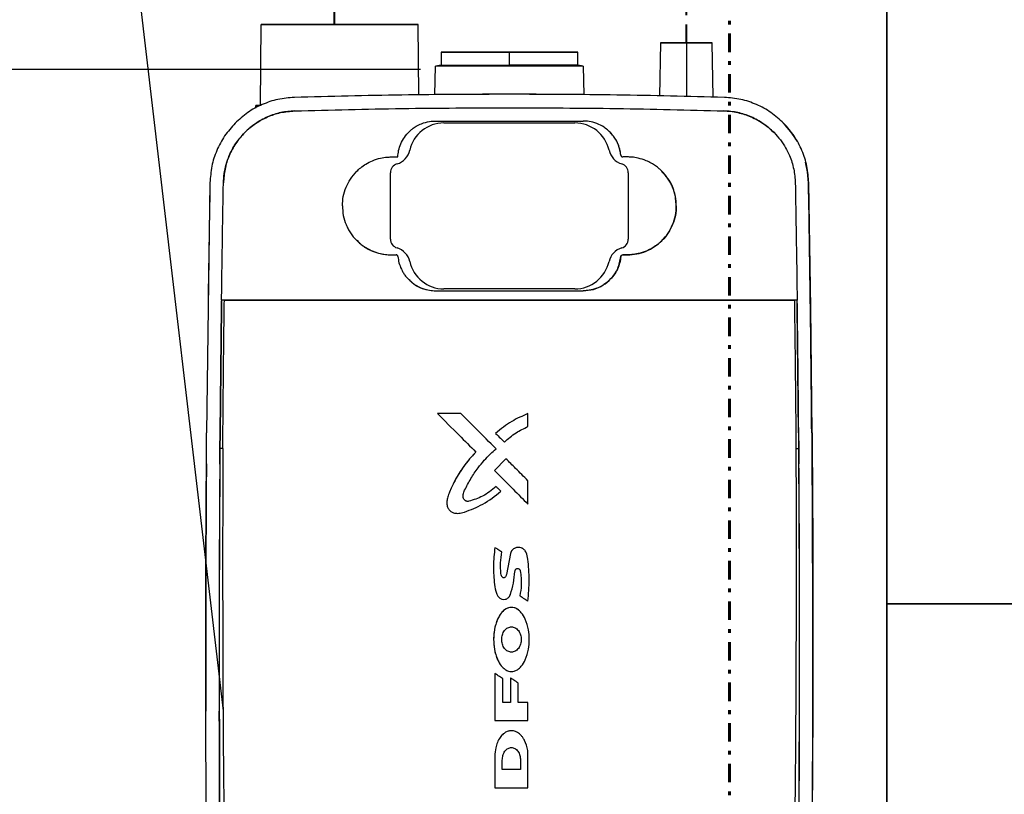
# Model space of a CAD drawing. Header units: millimetres. Extents: x -53858 to 733, y -20463 to 1307.
# Tile 24 of 256: x -51321 to -51294, y -16764 to -16743. Entities that reach past the tile are written whole.
import ezdxf

# ---------------------------------------------------------------- set-up
doc = ezdxf.new("R2010")
doc.units = ezdxf.units.MM
doc.linetypes.add('DASHDOT', pattern=[1, 0.5, -0.25, 0, -0.25])
doc.linetypes.add('XREF_2024_11_27_RZUT_BASEN_CAD$0$ACAD_ISO02W100', pattern=[15, 12, -3])
for name, color, linetype, lineweight in [('_HVAC_urzadzenia', 251, 'Continuous', 35), ('is_k_przewod_ciś_aranz', 234, 'DASHDOT', 40), ('is_k_przewod_ciś_opis_aranz', 246, 'Continuous', 30), ('is_skropliny_przewody', 30, 'DASHDOT', 40)]:
    doc.layers.add(name, color=color, linetype=linetype, lineweight=lineweight)
doc.layers.add('IS_PODKLAD', color=252, linetype='Continuous')
doc.layers.add('XREF_2024_11_27_RZUT_BASEN_CAD$0$_ściany', color=8, linetype='Continuous')

# ---------------------------------------------------------------- blocks, each defined once
blk = doc.blocks.new('XREF_2024_11_27_RZUT_BASEN_CAD')
at = {"layer": 'XREF_2024_11_27_RZUT_BASEN_CAD$0$_ściany', "linetype": 'XREF_2024_11_27_RZUT_BASEN_CAD$0$ACAD_ISO02W100', "ltscale": 10}
blk.add_line((-53680.081, -16743.93), (-49212.836, -16743.93), dxfattribs=at)
blk = doc.blocks.new('A$C79602BCA')
for p, q in [((4580, 33), (4580, 83)), ((3650, 33), (4650, 33)), ((4650, 33), (3650, 33))]:
    blk.add_line(p, q)

msp = doc.modelspace()

# ---------------------------------------------------------------- linework, layer by layer
at = {"color": 7, "linetype": 'Continuous', "lineweight": 25}
for p, q in [((-51314.42, -16744.919), (-51314.401, -16742.719)), ((-51310.133, -16744.63), (-51310.149, -16742.719)), ((-51309.528, -16743.469), (-51309.528, -16743.819)), ((-51307.675, -16743.819), (-51307.675, -16743.469)), ((-51305.822, -16743.819), (-51305.822, -16743.469)), ((-51303.575, -16743.219), (-51303.6, -16744.659)), ((-51302.875, -16743.219), (-51302.875, -16744.674)), ((-51302.149, -16744.69), (-51302.175, -16743.219)), ((-51309.694, -16744.627), (-51309.68, -16743.846)), ((-51309.528, -16743.819), (-51309.68, -16743.846)), ((-51307.675, -16743.819), (-51307.675, -16743.846)), ((-51305.67, -16743.846), (-51305.822, -16743.819)), ((-51305.67, -16743.846), (-51305.657, -16744.627)), ((-51313.505, -16744.697), (-51313.505, -16744.697)), ((-51301.845, -16744.697), (-51301.845, -16744.697)), ((-51314.551, -16744.989), (-51314.55, -16744.919)), ((-51313.494, -16745.062), (-51313.494, -16745.062)), ((-51301.856, -16745.062), (-51301.856, -16745.062)), ((-51309.45, -16745.389), (-51309.45, -16745.384)), ((-51309.45, -16745.389), (-51305.9, -16745.389)), ((-51305.9, -16745.389), (-51305.9, -16745.384)), ((-51300.247, -16745.386), (-51300.247, -16745.386)), ((-51300.505, -16745.644), (-51300.505, -16745.644)), ((-51310.382, -16746.13), (-51310.377, -16746.131)), ((-51304.973, -16746.131), (-51304.968, -16746.13)), ((-51304.638, -16746.297), (-51304.638, -16746.297)), ((-51310.721, -16746.5), (-51310.723, -16746.495)), ((-51304.627, -16746.495), (-51304.628, -16746.5)), ((-51310.9, -16746.739), (-51310.905, -16746.739)), ((-51310.9, -16748.539), (-51310.9, -16746.739)), ((-51304.45, -16746.739), (-51304.45, -16748.539)), ((-51304.45, -16746.739), (-51304.445, -16746.739)), ((-51315.793, -16747.011), (-51315.846, -16750.402)), ((-51315.793, -16747.011), (-51315.793, -16747.011)), ((-51315.428, -16747.017), (-51315.428, -16747.017)), ((-51299.504, -16750.402), (-51299.557, -16747.01)), ((-51303.148, -16747.639), (-51303.148, -16747.639)), ((-51310.9, -16748.539), (-51310.905, -16748.539)), ((-51304.45, -16748.539), (-51304.445, -16748.539)), ((-51310.723, -16748.784), (-51310.721, -16748.779)), ((-51304.628, -16748.779), (-51304.627, -16748.784)), ((-51310.875, -16748.967), (-51310.875, -16748.967)), ((-51310.875, -16748.967), (-51310.747, -16748.967)), ((-51310.747, -16748.967), (-51310.747, -16748.967)), ((-51310.712, -16748.981), (-51310.712, -16748.981)), ((-51304.652, -16749.012), (-51304.652, -16749.012)), ((-51304.602, -16748.967), (-51304.602, -16748.967)), ((-51304.602, -16748.967), (-51304.475, -16748.967)), ((-51304.475, -16748.967), (-51304.475, -16748.967)), ((-51310.377, -16749.148), (-51310.382, -16749.149)), ((-51304.968, -16749.149), (-51304.973, -16749.148)), ((-51309.675, -16749.942), (-51309.675, -16749.942)), ((-51309.675, -16749.942), (-51305.675, -16749.942)), ((-51305.9, -16749.889), (-51309.45, -16749.889)), ((-51309.45, -16749.889), (-51309.45, -16749.895)), ((-51305.9, -16749.889), (-51305.9, -16749.894)), ((-51305.675, -16749.942), (-51305.675, -16749.942)), ((-51315.846, -16750.402), (-51315.883, -16753.794)), ((-51315.846, -16750.402), (-51315.883, -16753.794)), ((-51315.518, -16753.797), (-51315.481, -16750.407)), ((-51315.481, -16750.407), (-51315.518, -16753.797)), ((-51315.481, -16750.407), (-51315.478, -16750.219)), ((-51315.473, -16750.219), (-51315.478, -16750.219)), ((-51299.871, -16750.219), (-51299.877, -16750.219)), ((-51299.869, -16750.407), (-51299.871, -16750.219)), ((-51299.832, -16753.797), (-51299.869, -16750.407)), ((-51299.467, -16753.794), (-51299.504, -16750.402)), ((-51308.989, -16753.271), (-51309.623, -16753.271)), ((-51309.623, -16753.271), (-51309.623, -16753.271)), ((-51308.989, -16753.271), (-51308.989, -16753.271)), ((-51307.173, -16753.271), (-51307.173, -16753.271)), ((-51307.173, -16753.623), (-51307.173, -16753.271)), ((-51315.887, -16754.216), (-51315.883, -16753.794)), ((-51315.887, -16754.216), (-51315.883, -16753.794)), ((-51315.883, -16753.794), (-51315.883, -16753.794)), ((-51315.522, -16754.219), (-51315.518, -16753.797)), ((-51315.518, -16753.797), (-51315.522, -16754.219)), ((-51315.518, -16753.797), (-51315.518, -16753.797)), ((-51308.048, -16753.807), (-51308.048, -16753.807)), ((-51299.822, -16753.794), (-51299.838, -16753.794)), ((-51299.832, -16753.797), (-51299.828, -16754.218)), ((-51299.477, -16753.794), (-51299.477, -16753.794)), ((-51299.477, -16753.794), (-51299.475, -16754.008)), ((-51299.467, -16753.794), (-51299.463, -16754.216)), ((-51299.836, -16754.008), (-51299.83, -16754.008)), ((-51299.475, -16754.008), (-51299.474, -16754.217)), ((-51315.889, -16754.63), (-51315.887, -16754.216)), ((-51315.889, -16754.63), (-51315.887, -16754.216)), ((-51315.887, -16754.216), (-51315.887, -16754.216)), ((-51315.524, -16754.633), (-51315.522, -16754.219)), ((-51315.522, -16754.219), (-51315.524, -16754.633)), ((-51315.522, -16754.219), (-51315.522, -16754.219)), ((-51315.446, -16754.22), (-51315.516, -16754.22)), ((-51308.581, -16754.314), (-51308.581, -16754.314)), ((-51299.904, -16754.22), (-51299.834, -16754.219)), ((-51299.828, -16754.221), (-51299.843, -16754.221)), ((-51299.828, -16754.218), (-51299.825, -16754.633)), ((-51299.474, -16754.217), (-51299.474, -16754.221)), ((-51299.474, -16754.221), (-51299.471, -16754.63)), ((-51299.463, -16754.216), (-51299.46, -16754.63)), ((-51315.889, -16754.63), (-51315.889, -16754.636)), ((-51315.889, -16754.63), (-51315.889, -16754.63)), ((-51315.889, -16754.63), (-51315.889, -16754.636)), ((-51315.889, -16754.636), (-51315.889, -16754.636)), ((-51315.524, -16754.633), (-51315.524, -16754.639)), ((-51315.524, -16754.633), (-51315.524, -16754.633)), ((-51315.524, -16754.639), (-51315.524, -16754.633)), ((-51315.524, -16754.639), (-51315.524, -16754.639)), ((-51307.767, -16754.496), (-51308.082, -16754.815)), ((-51307.767, -16754.496), (-51308.082, -16754.815)), ((-51307.767, -16754.496), (-51307.767, -16754.496)), ((-51299.825, -16754.633), (-51299.825, -16754.638)), ((-51299.46, -16754.636), (-51299.461, -16754.63)), ((-51308.082, -16754.815), (-51308.082, -16754.815)), ((-51307.173, -16755.725), (-51307.173, -16755.091)), ((-51309.323, -16755.466), (-51309.323, -16755.466)), ((-51308.036, -16755.25), (-51308.036, -16755.25)), ((-51309.292, -16755.897), (-51309.292, -16755.897)), ((-51308.069, -16756.903), (-51308.069, -16756.903)), ((-51307.882, -16757.024), (-51307.882, -16757.024)), ((-51307.648, -16757.068), (-51307.756, -16757.633)), ((-51307.648, -16757.068), (-51307.756, -16757.633)), ((-51307.648, -16757.068), (-51307.648, -16757.068)), ((-51307.269, -16756.964), (-51307.269, -16756.964)), ((-51307.756, -16757.633), (-51307.756, -16757.633)), ((-51308.078, -16757.908), (-51308.078, -16757.908)), ((-51307.958, -16758.255), (-51307.958, -16758.255)), ((-51307.389, -16758.213), (-51307.389, -16758.213)), ((-51307.618, -16758.526), (-51307.618, -16758.526)), ((-51307.385, -16758.635), (-51307.385, -16758.635)), ((-51307.852, -16760.159), (-51307.852, -16760.159)), ((-51308.07, -16760.32), (-51308.07, -16761.592)), ((-51308.07, -16760.32), (-51308.07, -16760.32)), ((-51308.07, -16760.32), (-51308.07, -16761.592)), ((-51307.855, -16761.105), (-51307.855, -16760.458)), ((-51307.855, -16760.458), (-51307.855, -16760.458)), ((-51307.647, -16760.441), (-51307.647, -16761.105)), ((-51307.647, -16760.441), (-51307.647, -16760.441)), ((-51307.647, -16760.441), (-51307.647, -16761.105)), ((-51307.432, -16761.105), (-51307.432, -16760.579)), ((-51307.432, -16760.579), (-51307.432, -16760.579)), ((-51307.647, -16761.105), (-51307.855, -16761.105)), ((-51307.647, -16761.105), (-51307.647, -16761.105)), ((-51307.173, -16761.105), (-51307.173, -16761.105)), ((-51307.173, -16761.592), (-51307.173, -16761.105)), ((-51299.444, -16761.339), (-51299.492, -16768.043)), ((-51308.07, -16761.592), (-51308.07, -16761.592)), ((-51307.372, -16761.983), (-51307.372, -16761.983)), ((-51308.07, -16762.562), (-51308.07, -16763.417)), ((-51308.07, -16762.562), (-51308.07, -16762.562)), ((-51308.07, -16762.562), (-51308.07, -16763.417)), ((-51307.866, -16762.919), (-51307.866, -16762.669)), ((-51307.374, -16762.669), (-51307.374, -16762.669)), ((-51307.374, -16762.669), (-51307.374, -16762.919)), ((-51307.374, -16762.669), (-51307.374, -16762.919)), ((-51307.173, -16763.417), (-51307.173, -16762.669)), ((-51307.374, -16762.919), (-51307.374, -16762.919)), ((-51308.07, -16763.417), (-51308.07, -16763.417))]:
    msp.add_line(p, q, dxfattribs=at)
at = {"color": 7, "linetype": 'Continuous', "lineweight": 25, "flags": 128}
for points in [[(-51314.401, -16742.719), (-51314.383, -16742.719), (-51314.328, -16742.719), (-51314.239, -16742.719), (-51314.116, -16742.719), (-51313.962, -16742.719), (-51313.778, -16742.719), (-51313.569, -16742.719), (-51313.338, -16742.719), (-51313.089, -16742.719), (-51312.825, -16742.719), (-51312.553, -16742.719), (-51312.275, -16742.719), (-51311.998, -16742.719), (-51311.725, -16742.719), (-51311.462, -16742.719), (-51311.212, -16742.719), (-51310.981, -16742.719), (-51310.772, -16742.719), (-51310.589, -16742.719), (-51310.434, -16742.719), (-51310.311, -16742.719), (-51310.222, -16742.719), (-51310.167, -16742.719), (-51310.149, -16742.719)], [(-51310.149, -16742.719), (-51310.167, -16742.719), (-51310.222, -16742.719), (-51310.311, -16742.719), (-51310.434, -16742.719), (-51310.589, -16742.719), (-51310.772, -16742.719), (-51310.981, -16742.719), (-51311.212, -16742.719), (-51311.462, -16742.719), (-51311.725, -16742.719), (-51311.998, -16742.719), (-51312.275, -16742.719), (-51312.553, -16742.719), (-51312.825, -16742.719), (-51313.089, -16742.719), (-51313.338, -16742.719), (-51313.569, -16742.719), (-51313.778, -16742.719), (-51313.962, -16742.719), (-51314.116, -16742.719), (-51314.239, -16742.719), (-51314.328, -16742.719), (-51314.383, -16742.719), (-51314.401, -16742.719)], [(-51307.675, -16743.469), (-51307.939, -16743.469), (-51308.197, -16743.469), (-51308.445, -16743.469), (-51308.677, -16743.469), (-51308.889, -16743.469), (-51309.076, -16743.469), (-51309.234, -16743.469), (-51309.361, -16743.469), (-51309.453, -16743.469), (-51309.509, -16743.469), (-51309.528, -16743.469), (-51309.509, -16743.469), (-51309.453, -16743.469), (-51309.361, -16743.469), (-51309.234, -16743.469), (-51309.076, -16743.469), (-51308.889, -16743.469), (-51308.677, -16743.469), (-51308.445, -16743.469), (-51308.197, -16743.469), (-51307.939, -16743.469), (-51307.675, -16743.469)], [(-51302.875, -16743.219), (-51303.031, -16743.219), (-51303.179, -16743.219), (-51303.311, -16743.219), (-51303.422, -16743.219), (-51303.506, -16743.219), (-51303.557, -16743.219), (-51303.575, -16743.219), (-51303.557, -16743.219), (-51303.506, -16743.219), (-51303.422, -16743.219), (-51303.311, -16743.219), (-51303.179, -16743.219), (-51303.031, -16743.219), (-51302.875, -16743.219)], [(-51302.875, -16743.219), (-51302.719, -16743.219), (-51302.571, -16743.219), (-51302.439, -16743.219), (-51302.328, -16743.219), (-51302.244, -16743.219), (-51302.193, -16743.219), (-51302.175, -16743.219), (-51302.193, -16743.219), (-51302.244, -16743.219), (-51302.328, -16743.219), (-51302.439, -16743.219), (-51302.571, -16743.219), (-51302.719, -16743.219), (-51302.875, -16743.219)], [(-51307.675, -16743.846), (-51307.96, -16743.846), (-51308.24, -16743.846), (-51308.508, -16743.846), (-51308.759, -16743.846), (-51308.988, -16743.846), (-51309.19, -16743.846), (-51309.362, -16743.846), (-51309.499, -16743.846), (-51309.599, -16743.846), (-51309.66, -16743.846), (-51309.68, -16743.846)], [(-51309.528, -16743.819), (-51309.528, -16743.819), (-51309.509, -16743.819), (-51309.453, -16743.819), (-51309.361, -16743.819), (-51309.234, -16743.819), (-51309.076, -16743.819), (-51308.889, -16743.819), (-51308.677, -16743.819), (-51308.445, -16743.819), (-51308.197, -16743.819), (-51307.939, -16743.819), (-51307.675, -16743.819)], [(-51305.822, -16743.819), (-51305.822, -16743.819), (-51305.841, -16743.819), (-51305.897, -16743.819), (-51305.989, -16743.819), (-51306.116, -16743.819), (-51306.274, -16743.819), (-51306.461, -16743.819), (-51306.673, -16743.819), (-51306.905, -16743.819), (-51307.153, -16743.819), (-51307.411, -16743.819), (-51307.675, -16743.819)], [(-51305.67, -16743.846), (-51305.691, -16743.846), (-51305.751, -16743.846), (-51305.851, -16743.846), (-51305.989, -16743.846), (-51306.16, -16743.846), (-51306.362, -16743.846), (-51306.591, -16743.846), (-51306.842, -16743.846), (-51307.11, -16743.846), (-51307.39, -16743.846), (-51307.675, -16743.846)], [(-51314.55, -16744.919), (-51314.532, -16744.919), (-51314.479, -16744.919), (-51314.439, -16744.919)], [(-51314.442, -16744.919), (-51314.479, -16744.919), (-51314.532, -16744.919), (-51314.55, -16744.919)], [(-51299.564, -16747.012), (-51299.588, -16746.715), (-51299.641, -16746.455)], [(-51315.478, -16750.196), (-51315.478, -16750.209), (-51315.478, -16750.219)], [(-51299.871, -16750.219), (-51299.872, -16750.206), (-51299.872, -16750.196)]]:
    msp.add_lwpolyline(points, dxfattribs=at)
at = {"color": 7, "linetype": 'Continuous', "lineweight": 25}
for centre, radius, start, end in [((-51307.673, -16943.868), 199.256, 90.00057, 91.67715), ((-51307.673, -16943.868), 199.256, 88.324, 90.00057), ((-51309.45, -16746.339), 0.95, 90.0006, 167.3054), ((-51305.9, -16746.339), 0.95, 12.6957, 90.0006), ((-51301.91, -16747.053), 2.346, 29.6069, 45.0003), ((-51310.864, -16746.021), 0.5, 286.6234, 347.3054), ((-51304.485, -16746.021), 0.5, 192.6957, 253.3778), ((-51310.65, -16746.739), 0.25, 106.6234, 180.0006), ((-51304.7, -16746.739), 0.25, 0.0006, 73.3778), ((-52020.176, -16759.677), 720.723, 0.467647, 1.006856), ((-51310.65, -16748.539), 0.25, 180.0006, 253.3778), ((-51304.7, -16748.539), 0.25, 286.6234, 0.0006), ((-51310.864, -16749.258), 0.5, 12.6957, 73.3778), ((-51304.485, -16749.258), 0.5, 106.6234, 167.3054), ((-51309.45, -16748.939), 0.95, 192.6957, 270.0006), ((-51305.9, -16748.939), 0.95, 270.0006, 347.3054)]:
    msp.add_arc(centre, radius, start, end, dxfattribs=at)
for points in [[(-51307.675, -16743.469), (-51307.554, -16743.469), (-51307.311, -16743.469), (-51306.961, -16743.469), (-51306.639, -16743.469), (-51306.356, -16743.469), (-51306.124, -16743.469), (-51305.952, -16743.469), (-51305.846, -16743.469), (-51305.81, -16743.469), (-51305.846, -16743.469), (-51305.952, -16743.469), (-51306.124, -16743.469), (-51306.356, -16743.469), (-51306.639, -16743.469), (-51306.961, -16743.469), (-51307.311, -16743.469), (-51307.554, -16743.469), (-51307.675, -16743.469)], [(-51313.505, -16744.697), (-51313.654, -16744.71), (-51313.953, -16744.735), (-51314.381, -16744.88), (-51314.779, -16745.094), (-51315.001, -16745.295), (-51315.112, -16745.396)], [(-51313.505, -16744.697), (-51313.654, -16744.71), (-51313.953, -16744.735), (-51314.381, -16744.88), (-51314.779, -16745.094), (-51315.001, -16745.295), (-51315.112, -16745.396)], [(-51307.675, -16744.612), (-51308.647, -16744.615), (-51310.59, -16744.622), (-51312.533, -16744.672), (-51313.505, -16744.697)], [(-51301.845, -16744.697), (-51302.817, -16744.672), (-51304.76, -16744.622), (-51306.703, -16744.615), (-51307.675, -16744.612)], [(-51300.238, -16745.396), (-51300.349, -16745.295), (-51300.571, -16745.094), (-51300.969, -16744.88), (-51301.397, -16744.735), (-51301.696, -16744.71), (-51301.845, -16744.697)], [(-51300.238, -16745.396), (-51300.349, -16745.295), (-51300.571, -16745.094), (-51300.969, -16744.88), (-51301.397, -16744.735), (-51301.696, -16744.71), (-51301.845, -16744.697)], [(-51313.494, -16745.062), (-51313.62, -16745.073), (-51313.873, -16745.094), (-51314.234, -16745.217), (-51314.571, -16745.397), (-51314.758, -16745.567), (-51314.852, -16745.652)], [(-51300.498, -16745.652), (-51300.592, -16745.567), (-51300.779, -16745.397), (-51301.116, -16745.217), (-51301.477, -16745.094), (-51301.73, -16745.072), (-51301.856, -16745.062)], [(-51315.112, -16745.396), (-51315.211, -16745.508), (-51315.41, -16745.732), (-51315.619, -16746.133), (-51315.76, -16746.562), (-51315.782, -16746.861), (-51315.793, -16747.011)], [(-51315.112, -16745.396), (-51315.211, -16745.508), (-51315.41, -16745.732), (-51315.619, -16746.133), (-51315.76, -16746.562), (-51315.782, -16746.861), (-51315.793, -16747.011)], [(-51299.557, -16747.01), (-51299.568, -16746.861), (-51299.59, -16746.562), (-51299.731, -16746.133), (-51299.94, -16745.732), (-51300.139, -16745.508), (-51300.238, -16745.396)], [(-51314.852, -16745.652), (-51314.936, -16745.747), (-51315.104, -16745.937), (-51315.281, -16746.275), (-51315.4, -16746.638), (-51315.418, -16746.891), (-51315.428, -16747.017)], [(-51307.17, -16758.354), (-51307.153, -16758.165), (-51307.12, -16757.785), (-51307.155, -16757.406), (-51307.173, -16757.216)]]:
    msp.add_open_spline(points, degree=3, dxfattribs=at)
for points, knots in [([(-51314.852, -16745.652), (-51314.814, -16745.616), (-51314.734, -16745.538), (-51314.592, -16745.428), (-51314.425, -16745.32), (-51314.188, -16745.201), (-51313.876, -16745.095), (-51313.623, -16745.073), (-51313.494, -16745.062)], [0, 0, 0, 0, 0.1043013, 0.2221373, 0.353505, 0.4984011, 0.745637, 1, 1, 1, 1]), ([(-51313.494, -16745.062), (-51312.524, -16745.037), (-51310.585, -16744.987), (-51308.645, -16744.98), (-51307.675, -16744.977)], [0, 0, 0, 0, 0.50019, 1, 1, 1, 1]), ([(-51307.675, -16744.977), (-51306.705, -16744.98), (-51304.765, -16744.987), (-51302.826, -16745.037), (-51301.856, -16745.062)], [0, 0, 0, 0, 0.499913, 1, 1, 1, 1]), ([(-51301.856, -16745.062), (-51301.798, -16745.065), (-51301.672, -16745.072), (-51301.486, -16745.105), (-51301.3, -16745.155), (-51301.055, -16745.248), (-51300.773, -16745.401), (-51300.584, -16745.573), (-51300.498, -16745.652)], [0, 0, 0, 0, 0.1143187, 0.2503612, 0.372692, 0.4950229, 0.7684085, 1, 1, 1, 1]), ([(-51310.701, -16746.312), (-51310.695, -16746.253), (-51310.683, -16746.132), (-51310.622, -16745.951), (-51310.524, -16745.774), (-51310.412, -16745.643), (-51310.3, -16745.546), (-51310.192, -16745.473), (-51310.038, -16745.397), (-51309.86, -16745.346), (-51309.73, -16745.34), (-51309.675, -16745.337)], [0, 0, 0, 0, 0.113535, 0.234712, 0.363527, 0.499985, 0.564606, 0.648018, 0.750203, 0.894267, 1, 1, 1, 1]), ([(-51309.675, -16745.337), (-51308.928, -16745.337), (-51307.595, -16745.337), (-51306.262, -16745.337), (-51305.675, -16745.337)], [0, 0, 0, 0, 0.56, 1, 1, 1, 1]), ([(-51304.652, -16746.267), (-51304.66, -16746.21), (-51304.677, -16746.093), (-51304.731, -16745.952), (-51304.79, -16745.84), (-51304.844, -16745.757), (-51304.909, -16745.677), (-51304.994, -16745.591), (-51305.122, -16745.491), (-51305.3, -16745.4), (-51305.495, -16745.345), (-51305.621, -16745.34), (-51305.675, -16745.337)], [0, 0, 0, 0, 0.1127719, 0.2336825, 0.2972576, 0.362874, 0.4305324, 0.5002329, 0.6027899, 0.7502403, 0.8930286, 1, 1, 1, 1]), ([(-51315.428, -16747.017), (-51315.423, -16746.934), (-51315.414, -16746.765), (-51315.359, -16746.516), (-51315.263, -16746.241), (-51315.106, -16745.939), (-51314.939, -16745.751), (-51314.852, -16745.652)], [0, 0, 0, 0, 0.165431, 0.33317, 0.50322, 0.741559, 1, 1, 1, 1]), ([(-51304.652, -16746.267), (-51304.669, -16746.174), (-51304.703, -16745.989), (-51304.816, -16745.774), (-51304.92, -16745.677), (-51304.955, -16745.645)], [0, 0, 0, 0, 0.39911, 0.798189, 1, 1, 1, 1]), ([(-51300.498, -16745.652), (-51300.438, -16745.717), (-51300.322, -16745.844), (-51300.184, -16746.055), (-51300.055, -16746.316), (-51299.95, -16746.637), (-51299.932, -16746.891), (-51299.922, -16747.017)], [0, 0, 0, 0, 0.174525, 0.340032, 0.496521, 0.750773, 1, 1, 1, 1]), ([(-51312.202, -16747.639), (-51312.197, -16747.554), (-51312.188, -16747.38), (-51312.11, -16747.133), (-51311.988, -16746.901), (-51311.847, -16746.728), (-51311.701, -16746.596), (-51311.558, -16746.496), (-51311.377, -16746.404), (-51311.184, -16746.344), (-51311.012, -16746.316), (-51310.915, -16746.313), (-51310.875, -16746.312)], [0, 0, 0, 0, 0.1234565, 0.249842, 0.369361, 0.4997802, 0.5688402, 0.652232, 0.7499451, 0.8595967, 0.942964, 1, 1, 1, 1]), ([(-51310.875, -16746.312), (-51310.842, -16746.312), (-51310.785, -16746.312), (-51310.727, -16746.312), (-51310.701, -16746.312)], [0, 0, 0, 0, 0.560012, 1, 1, 1, 1]), ([(-51304.652, -16746.267), (-51304.652, -16746.27), (-51304.651, -16746.276), (-51304.646, -16746.288), (-51304.64, -16746.295), (-51304.636, -16746.299)], [0, 0, 0, 0, 0.263169, 0.519611, 1, 1, 1, 1]), ([(-51304.636, -16746.299), (-51304.631, -16746.303), (-51304.624, -16746.308), (-51304.612, -16746.311), (-51304.606, -16746.312), (-51304.602, -16746.312)], [0, 0, 0, 0, 0.480503, 0.736871, 1, 1, 1, 1]), ([(-51304.475, -16746.312), (-51304.499, -16746.312), (-51304.541, -16746.312), (-51304.584, -16746.312), (-51304.602, -16746.312)], [0, 0, 0, 0, 0.560009, 1, 1, 1, 1]), ([(-51303.148, -16747.639), (-51303.152, -16747.554), (-51303.162, -16747.38), (-51303.227, -16747.174), (-51303.299, -16747.019), (-51303.364, -16746.909), (-51303.443, -16746.801), (-51303.527, -16746.707), (-51303.617, -16746.625), (-51303.713, -16746.55), (-51303.831, -16746.476), (-51303.988, -16746.4), (-51304.166, -16746.344), (-51304.338, -16746.316), (-51304.435, -16746.313), (-51304.475, -16746.312)], [0, 0, 0, 0, 0.123401, 0.249738, 0.30817, 0.369338, 0.433243, 0.499884, 0.550323, 0.60883, 0.675402, 0.750038, 0.859636, 0.942973, 1, 1, 1, 1]), ([(-51303.148, -16747.639), (-51303.159, -16747.51), (-51303.182, -16747.252), (-51303.33, -16746.926), (-51303.484, -16746.772), (-51303.546, -16746.709)], [0, 0, 0, 0, 0.37328, 0.74652, 1, 1, 1, 1]), ([(-51315.793, -16747.011), (-51315.804, -16747.644), (-51315.823, -16748.774), (-51315.839, -16749.905), (-51315.846, -16750.402)], [0, 0, 0, 0, 0.56, 1, 1, 1, 1]), ([(-51315.478, -16750.196), (-51315.47, -16749.602), (-51315.455, -16748.543), (-51315.436, -16747.483), (-51315.428, -16747.017)], [0, 0, 0, 0, 0.560001, 1, 1, 1, 1]), ([(-51299.922, -16747.017), (-51299.912, -16747.61), (-51299.893, -16748.67), (-51299.878, -16749.729), (-51299.872, -16750.196)], [0, 0, 0, 0, 0.559999, 1, 1, 1, 1]), ([(-51312.202, -16747.639), (-51312.198, -16747.725), (-51312.188, -16747.899), (-51312.123, -16748.105), (-51312.051, -16748.26), (-51311.986, -16748.37), (-51311.907, -16748.478), (-51311.823, -16748.571), (-51311.733, -16748.654), (-51311.637, -16748.729), (-51311.519, -16748.803), (-51311.362, -16748.879), (-51311.185, -16748.935), (-51311.013, -16748.963), (-51310.915, -16748.966), (-51310.875, -16748.967)], [0, 0, 0, 0, 0.12337, 0.249717, 0.308127, 0.369288, 0.433199, 0.49986, 0.550212, 0.608691, 0.675294, 0.750019, 0.859241, 0.942584, 1, 1, 1, 1]), ([(-51303.148, -16747.639), (-51303.152, -16747.725), (-51303.162, -16747.899), (-51303.24, -16748.146), (-51303.362, -16748.378), (-51303.503, -16748.551), (-51303.649, -16748.683), (-51303.792, -16748.783), (-51303.972, -16748.874), (-51304.165, -16748.935), (-51304.337, -16748.963), (-51304.435, -16748.966), (-51304.475, -16748.967)], [0, 0, 0, 0, 0.123417, 0.249811, 0.369305, 0.499759, 0.568731, 0.652128, 0.749938, 0.85924, 0.942609, 1, 1, 1, 1]), ([(-51304.475, -16748.967), (-51304.388, -16748.962), (-51304.214, -16748.952), (-51303.964, -16748.873), (-51303.733, -16748.75), (-51303.53, -16748.584), (-51303.364, -16748.382), (-51303.241, -16748.151), (-51303.162, -16747.9), (-51303.152, -16747.726), (-51303.148, -16747.639)], [0, 0, 0, 0, 0.125048, 0.250042, 0.375032, 0.500025, 0.62502, 0.75001, 0.875002, 1, 1, 1, 1]), ([(-51311.804, -16748.57), (-51311.777, -16748.602), (-51311.685, -16748.712), (-51311.468, -16748.836), (-51311.181, -16748.947), (-51310.977, -16748.96), (-51310.875, -16748.967)], [0, 0, 0, 0, 0.119682, 0.4131, 0.70653, 1, 1, 1, 1]), ([(-51310.875, -16748.967), (-51310.851, -16748.967), (-51310.809, -16748.967), (-51310.766, -16748.967), (-51310.747, -16748.967)], [0, 0, 0, 0, 0.560008, 1, 1, 1, 1]), ([(-51310.714, -16748.98), (-51310.719, -16748.976), (-51310.726, -16748.971), (-51310.738, -16748.967), (-51310.744, -16748.967), (-51310.747, -16748.967)], [0, 0, 0, 0, 0.480503, 0.736871, 1, 1, 1, 1]), ([(-51310.698, -16749.012), (-51310.698, -16749.009), (-51310.699, -16749.003), (-51310.704, -16748.991), (-51310.71, -16748.984), (-51310.714, -16748.98)], [0, 0, 0, 0, 0.263169, 0.519611, 1, 1, 1, 1]), ([(-51310.698, -16749.012), (-51310.69, -16749.069), (-51310.673, -16749.186), (-51310.619, -16749.327), (-51310.56, -16749.439), (-51310.506, -16749.522), (-51310.441, -16749.602), (-51310.356, -16749.688), (-51310.228, -16749.787), (-51310.05, -16749.879), (-51309.855, -16749.933), (-51309.729, -16749.939), (-51309.675, -16749.942)], [0, 0, 0, 0, 0.112738, 0.233622, 0.297186, 0.362793, 0.430443, 0.500138, 0.602524, 0.750113, 0.892858, 1, 1, 1, 1]), ([(-51304.652, -16749.012), (-51304.66, -16749.068), (-51304.677, -16749.185), (-51304.742, -16749.358), (-51304.842, -16749.527), (-51304.954, -16749.652), (-51305.065, -16749.743), (-51305.17, -16749.813), (-51305.321, -16749.885), (-51305.495, -16749.933), (-51305.621, -16749.939), (-51305.675, -16749.942)], [0, 0, 0, 0, 0.112762, 0.233663, 0.362698, 0.499871, 0.563155, 0.646562, 0.750073, 0.892867, 1, 1, 1, 1]), ([(-51305.675, -16749.942), (-51305.581, -16749.934), (-51305.392, -16749.919), (-51305.13, -16749.8), (-51304.898, -16749.609), (-51304.715, -16749.341), (-51304.673, -16749.122), (-51304.652, -16749.012)], [0, 0, 0, 0, 0.186771, 0.373535, 0.560308, 0.780151, 1, 1, 1, 1]), ([(-51304.652, -16749.012), (-51304.651, -16749.008), (-51304.65, -16748.998), (-51304.643, -16748.986), (-51304.634, -16748.977), (-51304.625, -16748.972), (-51304.614, -16748.968), (-51304.606, -16748.967), (-51304.602, -16748.967)], [0, 0, 0, 0, 0.1795253, 0.4098688, 0.5437637, 0.6882643, 0.8413441, 1, 1, 1, 1]), ([(-51304.475, -16748.967), (-51304.499, -16748.967), (-51304.541, -16748.967), (-51304.584, -16748.967), (-51304.602, -16748.967)], [0, 0, 0, 0, 0.560008, 1, 1, 1, 1]), ([(-51310.395, -16749.634), (-51310.363, -16749.668), (-51310.256, -16749.784), (-51310.006, -16749.908), (-51309.785, -16749.931), (-51309.675, -16749.942)], [0, 0, 0, 0, 0.173531, 0.586752, 1, 1, 1, 1]), ([(-51309.675, -16749.942), (-51308.928, -16749.942), (-51307.595, -16749.942), (-51306.262, -16749.942), (-51305.675, -16749.942)], [0, 0, 0, 0, 0.560003, 1, 1, 1, 1]), ([(-51315.516, -16754.22), (-51315.514, -16754.01), (-51315.51, -16753.557), (-51315.504, -16752.884), (-51315.497, -16752.238), (-51315.491, -16751.616), (-51315.483, -16750.956), (-51315.476, -16750.477), (-51315.473, -16750.219)], [0, 0, 0, 0, 0.156855, 0.339844, 0.504882, 0.641278, 0.806317, 1, 1, 1, 1]), ([(-51299.872, -16750.196), (-51300.223, -16750.195), (-51300.94, -16750.195), (-51302.024, -16750.195), (-51303.123, -16750.195), (-51304.222, -16750.195), (-51305.32, -16750.194), (-51306.418, -16750.194), (-51307.515, -16750.194), (-51309.529, -16750.194), (-51311.347, -16750.195), (-51312.969, -16750.195), (-51313.476, -16750.195), (-51313.982, -16750.195), (-51314.472, -16750.195), (-51314.97, -16750.196), (-51315.301, -16750.196), (-51315.478, -16750.196)], [0, 0, 0, 0, 0.067481, 0.137929, 0.20838, 0.278795, 0.349142, 0.419485, 0.489825, 0.55989, 0.806678, 0.839152, 0.871637, 0.904239, 0.93645, 0.965918, 1, 1, 1, 1]), ([(-51315.446, -16754.22), (-51315.439, -16753.469), (-51315.428, -16752.127), (-51315.411, -16750.786), (-51315.403, -16750.196)], [0, 0, 0, 0, 0.56, 1, 1, 1, 1]), ([(-51315.403, -16750.196), (-51314.118, -16750.195), (-51311.542, -16750.195), (-51307.675, -16750.194), (-51303.807, -16750.194), (-51301.232, -16750.195), (-51299.947, -16750.196)], [0, 0, 0, 0, 0.2495438, 0.5000107, 0.7504775, 1, 1, 1, 1]), ([(-51299.947, -16750.196), (-51299.937, -16750.947), (-51299.92, -16752.288), (-51299.909, -16753.63), (-51299.904, -16754.22)], [0, 0, 0, 0, 0.56, 1, 1, 1, 1]), ([(-51299.877, -16750.219), (-51299.873, -16750.549), (-51299.864, -16751.209), (-51299.853, -16752.199), (-51299.843, -16753.203), (-51299.837, -16753.876), (-51299.834, -16754.219)], [0, 0, 0, 0, 0.247579, 0.495159, 0.742273, 1, 1, 1, 1]), ([(-51309.623, -16753.271), (-51309.428, -16753.466), (-51309.081, -16753.813), (-51308.734, -16754.161), (-51308.581, -16754.314)], [0, 0, 0, 0, 0.5598544, 1, 1, 1, 1]), ([(-51308.989, -16753.271), (-51309.107, -16753.271), (-51309.319, -16753.271), (-51309.53, -16753.271), (-51309.623, -16753.271)], [0, 0, 0, 0, 0.5599996, 1, 1, 1, 1]), ([(-51308.036, -16754.225), (-51308.214, -16754.047), (-51308.532, -16753.729), (-51308.849, -16753.411), (-51308.989, -16753.271)], [0, 0, 0, 0, 0.560128, 1, 1, 1, 1]), ([(-51307.173, -16753.271), (-51307.322, -16753.337), (-51307.638, -16753.475), (-51307.906, -16753.692), (-51308.048, -16753.807)], [0, 0, 0, 0, 0.473076, 1, 1, 1, 1]), ([(-51308.048, -16753.807), (-51308.003, -16753.851), (-51307.925, -16753.93), (-51307.846, -16754.008), (-51307.811, -16754.043)], [0, 0, 0, 0, 0.559971, 1, 1, 1, 1]), ([(-51307.811, -16754.043), (-51307.709, -16753.955), (-51307.514, -16753.787), (-51307.282, -16753.676), (-51307.173, -16753.623)], [0, 0, 0, 0, 0.525687, 1, 1, 1, 1]), ([(-51315.481, -16768.45), (-51315.481, -16768.433), (-51315.483, -16768.325), (-51315.485, -16768.112), (-51315.489, -16767.828), (-51315.492, -16767.543), (-51315.495, -16767.27), (-51315.498, -16766.995), (-51315.501, -16766.72), (-51315.504, -16766.445), (-51315.511, -16765.686), (-51315.525, -16763.989), (-51315.534, -16761.988), (-51315.537, -16760.167), (-51315.537, -16758.979), (-51315.535, -16757.791), (-51315.53, -16756.603), (-51315.524, -16755.414), (-51315.519, -16754.619), (-51315.516, -16754.22)], [0, 0, 0, 0, 0.003483, 0.022776, 0.044726, 0.063512, 0.082843, 0.102175, 0.121506, 0.140837, 0.160167, 0.281676, 0.498654, 0.582149, 0.665642, 0.749135, 0.832627, 0.916119, 1, 1, 1, 1]), ([(-51315.446, -16754.22), (-51315.45, -16756.592), (-51315.457, -16761.335), (-51315.392, -16766.077), (-51315.359, -16768.449)], [0, 0, 0, 0, 0.5000094, 1, 1, 1, 1]), ([(-51308.581, -16754.314), (-51308.605, -16754.339), (-51308.664, -16754.399), (-51308.763, -16754.51), (-51308.884, -16754.661), (-51309.005, -16754.835), (-51309.113, -16755.013), (-51309.198, -16755.175), (-51309.267, -16755.325), (-51309.305, -16755.421), (-51309.323, -16755.466)], [0, 0, 0, 0, 0.075167, 0.183165, 0.323531, 0.496175, 0.642391, 0.774995, 0.894199, 1, 1, 1, 1]), ([(-51308.581, -16754.314), (-51308.604, -16754.338), (-51308.663, -16754.399), (-51308.747, -16754.493), (-51308.837, -16754.602), (-51308.925, -16754.72), (-51309.056, -16754.911), (-51309.197, -16755.16), (-51309.284, -16755.372), (-51309.323, -16755.466)], [0, 0, 0, 0, 0.074128, 0.182843, 0.274285, 0.380807, 0.502477, 0.778363, 1, 1, 1, 1]), ([(-51308.887, -16755.351), (-51308.834, -16755.245), (-51308.727, -16755.032), (-51308.544, -16754.763), (-51308.363, -16754.543), (-51308.199, -16754.371), (-51308.088, -16754.271), (-51308.036, -16754.225)], [0, 0, 0, 0, 0.251314, 0.50009, 0.685767, 0.852307, 1, 1, 1, 1]), ([(-51299.904, -16754.22), (-51299.9, -16756.592), (-51299.892, -16761.335), (-51299.958, -16766.077), (-51299.99, -16768.448)], [0, 0, 0, 0, 0.5000094, 1, 1, 1, 1]), ([(-51299.834, -16754.219), (-51299.831, -16754.622), (-51299.826, -16755.421), (-51299.819, -16756.613), (-51299.815, -16757.801), (-51299.813, -16758.989), (-51299.813, -16760.177), (-51299.816, -16762.3), (-51299.828, -16764.612), (-51299.848, -16766.643), (-51299.857, -16767.477), (-51299.861, -16767.843), (-51299.865, -16768.172), (-51299.867, -16768.37), (-51299.869, -16768.45)], [0, 0, 0, 0, 0.084571, 0.168074, 0.251578, 0.335083, 0.418588, 0.502095, 0.782672, 0.906127, 0.930377, 0.958466, 0.983322, 1, 1, 1, 1]), ([(-51315.905, -16761.339), (-51315.907, -16760.087), (-51315.908, -16758.342), (-51315.899, -16756.108), (-51315.893, -16755.126), (-51315.889, -16754.636)], [0, 0, 0, 0, 0.560612, 0.780852, 1, 1, 1, 1]), ([(-51315.889, -16754.636), (-51315.892, -16755.014), (-51315.897, -16755.772), (-51315.903, -16757.022), (-51315.907, -16758.387), (-51315.908, -16759.863), (-51315.906, -16760.847), (-51315.905, -16761.339)], [0, 0, 0, 0, 0.169063, 0.339257, 0.559504, 0.779752, 1, 1, 1, 1]), ([(-51315.524, -16754.639), (-51315.527, -16755.008), (-51315.532, -16755.762), (-51315.537, -16756.88), (-51315.541, -16758), (-51315.542, -16759.107), (-51315.543, -16760.223), (-51315.541, -16760.967), (-51315.54, -16761.339)], [0, 0, 0, 0, 0.165358, 0.337792, 0.500392, 0.666928, 0.833464, 1, 1, 1, 1]), ([(-51307.173, -16755.091), (-51307.284, -16754.98), (-51307.482, -16754.782), (-51307.68, -16754.583), (-51307.767, -16754.496)], [0, 0, 0, 0, 0.56006, 1, 1, 1, 1]), ([(-51299.809, -16761.338), (-51299.809, -16761.02), (-51299.807, -16760.384), (-51299.807, -16759.429), (-51299.808, -16758.452), (-51299.81, -16757.484), (-51299.814, -16756.527), (-51299.819, -16755.589), (-51299.823, -16754.96), (-51299.825, -16754.638)], [0, 0, 0, 0, 0.142495, 0.284991, 0.427487, 0.579935, 0.718449, 0.856069, 1, 1, 1, 1]), ([(-51299.471, -16754.637), (-51299.46, -16757.14), (-51299.44, -16761.608), (-51299.483, -16766.076), (-51299.501, -16768.043)], [0, 0, 0, 0, 0.56, 1, 1, 1, 1]), ([(-51299.46, -16754.636), (-51299.46, -16754.636), (-51299.46, -16754.639), (-51299.46, -16754.65), (-51299.46, -16754.687), (-51299.459, -16754.829), (-51299.455, -16755.385), (-51299.442, -16757.581), (-51299.443, -16759.671), (-51299.444, -16761.339)], [0, 0, 0, 0, 0.000161, 0.001366, 0.004661, 0.017034, 0.064915, 0.25322, 1, 1, 1, 1]), ([(-51308.082, -16754.815), (-51307.912, -16754.985), (-51307.609, -16755.288), (-51307.306, -16755.591), (-51307.173, -16755.725)], [0, 0, 0, 0, 0.559917, 1, 1, 1, 1]), ([(-51309.323, -16755.466), (-51309.337, -16755.508), (-51309.363, -16755.586), (-51309.374, -16755.702), (-51309.357, -16755.805), (-51309.311, -16755.884), (-51309.245, -16755.94), (-51309.157, -16755.975), (-51309.034, -16755.981), (-51308.946, -16755.957), (-51308.896, -16755.943)], [0, 0, 0, 0, 0.151214, 0.281756, 0.395985, 0.501939, 0.587283, 0.689055, 0.820204, 1, 1, 1, 1]), ([(-51308.776, -16755.649), (-51308.786, -16755.651), (-51308.804, -16755.654), (-51308.832, -16755.651), (-51308.856, -16755.641), (-51308.882, -16755.623), (-51308.908, -16755.592), (-51308.927, -16755.551), (-51308.934, -16755.507), (-51308.926, -16755.438), (-51308.903, -16755.388), (-51308.887, -16755.351)], [0, 0, 0, 0, 0.073496, 0.139256, 0.201028, 0.261271, 0.379256, 0.489146, 0.594194, 0.707509, 1, 1, 1, 1]), ([(-51308.896, -16755.943), (-51308.725, -16755.878), (-51308.366, -16755.742), (-51308.065, -16755.504), (-51307.906, -16755.379)], [0, 0, 0, 0, 0.475507, 1, 1, 1, 1]), ([(-51308.036, -16755.25), (-51308.153, -16755.346), (-51308.374, -16755.527), (-51308.647, -16755.61), (-51308.776, -16755.649)], [0, 0, 0, 0, 0.527769, 1, 1, 1, 1]), ([(-51307.906, -16755.379), (-51307.931, -16755.355), (-51307.974, -16755.312), (-51308.017, -16755.269), (-51308.036, -16755.25)], [0, 0, 0, 0, 0.560012, 1, 1, 1, 1]), ([(-51308.069, -16756.903), (-51308.087, -16757.071), (-51308.123, -16757.405), (-51308.093, -16757.741), (-51308.078, -16757.908)], [0, 0, 0, 0, 0.500398, 1, 1, 1, 1]), ([(-51308.069, -16756.903), (-51308.087, -16757.071), (-51308.123, -16757.405), (-51308.093, -16757.741), (-51308.078, -16757.908)], [0, 0, 0, 0, 0.500398, 1, 1, 1, 1]), ([(-51307.882, -16757.024), (-51307.917, -16757.001), (-51307.979, -16756.961), (-51308.042, -16756.921), (-51308.069, -16756.903)], [0, 0, 0, 0, 0.560002, 1, 1, 1, 1]), ([(-51307.882, -16757.024), (-51307.917, -16757.001), (-51307.979, -16756.961), (-51308.042, -16756.921), (-51308.069, -16756.903)], [0, 0, 0, 0, 0.560009, 1, 1, 1, 1]), ([(-51307.902, -16757.607), (-51307.909, -16757.51), (-51307.923, -16757.314), (-51307.896, -16757.121), (-51307.882, -16757.024)], [0, 0, 0, 0, 0.499637, 1, 1, 1, 1]), ([(-51307.173, -16757.216), (-51307.183, -16757.155), (-51307.198, -16757.063), (-51307.258, -16756.97), (-51307.308, -16756.932), (-51307.363, -16756.908), (-51307.437, -16756.898), (-51307.51, -16756.911), (-51307.563, -16756.94), (-51307.599, -16756.973), (-51307.629, -16757.016), (-51307.642, -16757.05), (-51307.648, -16757.068)], [0, 0, 0, 0, 0.248533, 0.371398, 0.433498, 0.499646, 0.611875, 0.729684, 0.79039, 0.853833, 0.922622, 1, 1, 1, 1]), ([(-51307.272, -16756.967), (-51307.277, -16756.96), (-51307.299, -16756.934), (-51307.357, -16756.909), (-51307.437, -16756.898), (-51307.508, -16756.911), (-51307.561, -16756.939), (-51307.598, -16756.971), (-51307.629, -16757.014), (-51307.641, -16757.05), (-51307.648, -16757.068)], [0, 0, 0, 0, 0.05487, 0.214089, 0.384835, 0.567502, 0.663014, 0.763766, 0.874154, 1, 1, 1, 1]), ([(-51307.756, -16757.633), (-51307.757, -16757.644), (-51307.761, -16757.667), (-51307.775, -16757.694), (-51307.792, -16757.71), (-51307.807, -16757.72), (-51307.824, -16757.725), (-51307.841, -16757.724), (-51307.856, -16757.716), (-51307.874, -16757.7), (-51307.896, -16757.665), (-51307.9, -16757.63), (-51307.902, -16757.607)], [0, 0, 0, 0, 0.120758, 0.248017, 0.314455, 0.37977, 0.441588, 0.500216, 0.560122, 0.623944, 0.756074, 1, 1, 1, 1]), ([(-51307.647, -16758.174), (-51307.617, -16758.072), (-51307.556, -16757.869), (-51307.534, -16757.658), (-51307.523, -16757.552)], [0, 0, 0, 0, 0.500083, 1, 1, 1, 1]), ([(-51307.523, -16757.552), (-51307.521, -16757.539), (-51307.518, -16757.521), (-51307.507, -16757.5), (-51307.496, -16757.489), (-51307.485, -16757.481), (-51307.469, -16757.473), (-51307.447, -16757.47), (-51307.426, -16757.475), (-51307.411, -16757.484), (-51307.396, -16757.497), (-51307.381, -16757.523), (-51307.376, -16757.547), (-51307.374, -16757.56)], [0, 0, 0, 0, 0.157742, 0.223193, 0.282933, 0.339053, 0.393022, 0.496706, 0.59747, 0.649693, 0.705288, 0.834116, 1, 1, 1, 1]), ([(-51307.374, -16757.56), (-51307.361, -16757.683), (-51307.339, -16757.901), (-51307.374, -16758.118), (-51307.389, -16758.213)], [0, 0, 0, 0, 0.559765, 1, 1, 1, 1]), ([(-51308.078, -16757.908), (-51308.066, -16757.988), (-51308.05, -16758.098), (-51307.991, -16758.221), (-51307.944, -16758.271), (-51307.901, -16758.295), (-51307.852, -16758.31), (-51307.797, -16758.31), (-51307.743, -16758.293), (-51307.703, -16758.267), (-51307.668, -16758.227), (-51307.655, -16758.193), (-51307.647, -16758.174)], [0, 0, 0, 0, 0.317341, 0.435916, 0.535898, 0.58317, 0.631311, 0.736506, 0.79366, 0.854277, 0.921397, 1, 1, 1, 1]), ([(-51307.389, -16758.213), (-51307.348, -16758.24), (-51307.275, -16758.287), (-51307.202, -16758.334), (-51307.17, -16758.354)], [0, 0, 0, 0, 0.559995, 1, 1, 1, 1]), ([(-51307.618, -16758.526), (-51307.644, -16758.528), (-51307.703, -16758.533), (-51307.793, -16758.579), (-51307.887, -16758.664), (-51307.972, -16758.792), (-51308.036, -16758.948), (-51308.077, -16759.107), (-51308.097, -16759.254), (-51308.105, -16759.44), (-51308.089, -16759.636), (-51308.037, -16759.847), (-51307.969, -16760.003), (-51307.904, -16760.111), (-51307.858, -16760.15), (-51307.85, -16760.157)], [0, 0, 0, 0, 0.040907, 0.091456, 0.156365, 0.2391, 0.331787, 0.420031, 0.498128, 0.564052, 0.714367, 0.806788, 0.903565, 0.984161, 1, 1, 1, 1]), ([(-51307.618, -16758.526), (-51307.645, -16758.528), (-51307.707, -16758.534), (-51307.806, -16758.586), (-51307.91, -16758.69), (-51308.017, -16758.877), (-51308.086, -16759.122), (-51308.108, -16759.397), (-51308.086, -16759.671), (-51308.018, -16759.915), (-51307.911, -16760.102), (-51307.806, -16760.207), (-51307.707, -16760.26), (-51307.645, -16760.265), (-51307.618, -16760.268)], [0, 0, 0, 0, 0.036806, 0.085166, 0.151068, 0.239221, 0.379962, 0.500124, 0.619664, 0.759214, 0.848307, 0.914697, 0.963224, 1, 1, 1, 1]), ([(-51307.386, -16758.636), (-51307.411, -16758.613), (-51307.457, -16758.569), (-51307.54, -16758.532), (-51307.594, -16758.528), (-51307.618, -16758.526)], [0, 0, 0, 0, 0.379254, 0.728215, 1, 1, 1, 1]), ([(-51307.618, -16760.268), (-51307.595, -16760.266), (-51307.538, -16760.261), (-51307.442, -16760.215), (-51307.332, -16760.111), (-51307.222, -16759.923), (-51307.151, -16759.674), (-51307.128, -16759.397), (-51307.151, -16759.121), (-51307.221, -16758.872), (-51307.331, -16758.683), (-51307.441, -16758.578), (-51307.538, -16758.532), (-51307.595, -16758.528), (-51307.618, -16758.526)], [0, 0, 0, 0, 0.032394, 0.078359, 0.144878, 0.239206, 0.377009, 0.50013, 0.622561, 0.759244, 0.854705, 0.92172, 0.967774, 1, 1, 1, 1]), ([(-51307.618, -16759.739), (-51307.635, -16759.738), (-51307.668, -16759.735), (-51307.718, -16759.716), (-51307.766, -16759.684), (-51307.823, -16759.623), (-51307.871, -16759.525), (-51307.889, -16759.397), (-51307.871, -16759.268), (-51307.823, -16759.17), (-51307.766, -16759.11), (-51307.718, -16759.078), (-51307.668, -16759.058), (-51307.635, -16759.056), (-51307.618, -16759.055)], [0, 0, 0, 0, 0.050942, 0.10603, 0.165939, 0.230205, 0.366587, 0.5, 0.633413, 0.769795, 0.834061, 0.89397, 0.949058, 1, 1, 1, 1]), ([(-51307.618, -16759.055), (-51307.602, -16759.056), (-51307.568, -16759.058), (-51307.518, -16759.078), (-51307.471, -16759.11), (-51307.414, -16759.17), (-51307.366, -16759.268), (-51307.347, -16759.397), (-51307.366, -16759.525), (-51307.414, -16759.623), (-51307.471, -16759.684), (-51307.518, -16759.716), (-51307.568, -16759.735), (-51307.602, -16759.738), (-51307.618, -16759.739)], [0, 0, 0, 0, 0.050942, 0.10603, 0.165939, 0.230205, 0.366587, 0.5, 0.633413, 0.769795, 0.834061, 0.89397, 0.949058, 1, 1, 1, 1]), ([(-51307.855, -16760.458), (-51307.895, -16760.433), (-51307.967, -16760.386), (-51308.038, -16760.34), (-51308.07, -16760.32)], [0, 0, 0, 0, 0.5599975, 1, 1, 1, 1]), ([(-51307.855, -16760.458), (-51307.895, -16760.433), (-51307.967, -16760.386), (-51308.038, -16760.34), (-51308.07, -16760.32)], [0, 0, 0, 0, 0.559999, 1, 1, 1, 1]), ([(-51307.432, -16760.579), (-51307.472, -16760.553), (-51307.544, -16760.507), (-51307.615, -16760.461), (-51307.647, -16760.441)], [0, 0, 0, 0, 0.559997, 1, 1, 1, 1]), ([(-51307.432, -16760.579), (-51307.472, -16760.553), (-51307.544, -16760.507), (-51307.615, -16760.461), (-51307.647, -16760.441)], [0, 0, 0, 0, 0.559999, 1, 1, 1, 1]), ([(-51315.857, -16768.043), (-51315.862, -16767.658), (-51315.87, -16766.895), (-51315.882, -16765.641), (-51315.893, -16764.281), (-51315.901, -16762.81), (-51315.904, -16761.83), (-51315.905, -16761.339)], [0, 0, 0, 0, 0.172155, 0.341713, 0.561142, 0.780571, 1, 1, 1, 1]), ([(-51315.54, -16761.339), (-51315.538, -16762.098), (-51315.534, -16763.349), (-51315.522, -16765.091), (-51315.509, -16766.565), (-51315.498, -16767.547), (-51315.492, -16768.038)], [0, 0, 0, 0, 0.340078, 0.560128, 0.78018, 1, 1, 1, 1]), ([(-51315.492, -16768.038), (-51315.501, -16767.279), (-51315.514, -16766.029), (-51315.528, -16764.287), (-51315.536, -16762.813), (-51315.539, -16761.83), (-51315.54, -16761.339)], [0, 0, 0, 0, 0.339903, 0.559936, 0.779968, 1, 1, 1, 1]), ([(-51307.647, -16761.105), (-51307.686, -16761.105), (-51307.755, -16761.105), (-51307.824, -16761.105), (-51307.855, -16761.105)], [0, 0, 0, 0, 0.56, 1, 1, 1, 1]), ([(-51307.173, -16761.105), (-51307.221, -16761.105), (-51307.307, -16761.105), (-51307.394, -16761.105), (-51307.432, -16761.105)], [0, 0, 0, 0, 0.56, 1, 1, 1, 1]), ([(-51307.173, -16761.105), (-51307.221, -16761.105), (-51307.307, -16761.105), (-51307.394, -16761.105), (-51307.432, -16761.105)], [0, 0, 0, 0, 0.56, 1, 1, 1, 1]), ([(-51299.857, -16768.038), (-51299.849, -16767.279), (-51299.835, -16766.029), (-51299.822, -16764.287), (-51299.814, -16762.813), (-51299.811, -16761.83), (-51299.809, -16761.338)], [0, 0, 0, 0, 0.339848, 0.559899, 0.77995, 1, 1, 1, 1]), ([(-51308.07, -16761.592), (-51307.902, -16761.592), (-51307.603, -16761.592), (-51307.304, -16761.592), (-51307.173, -16761.592)], [0, 0, 0, 0, 0.56, 1, 1, 1, 1]), ([(-51307.173, -16762.669), (-51307.17, -16762.582), (-51307.164, -16762.398), (-51307.229, -16762.189), (-51307.308, -16762.058), (-51307.368, -16761.983), (-51307.441, -16761.921), (-51307.524, -16761.883), (-51307.585, -16761.872), (-51307.631, -16761.871), (-51307.685, -16761.877), (-51307.759, -16761.901), (-51307.848, -16761.961), (-51307.935, -16762.059), (-51308.003, -16762.189), (-51308.058, -16762.36), (-51308.065, -16762.486), (-51308.07, -16762.562)], [0, 0, 0, 0, 0.13603, 0.287452, 0.333892, 0.374106, 0.437435, 0.482441, 0.514698, 0.53377, 0.553998, 0.59976, 0.654453, 0.719603, 0.803801, 0.881208, 1, 1, 1, 1]), ([(-51307.866, -16762.669), (-51307.863, -16762.627), (-51307.856, -16762.542), (-51307.811, -16762.444), (-51307.757, -16762.383), (-51307.713, -16762.35), (-51307.667, -16762.331), (-51307.62, -16762.326), (-51307.573, -16762.331), (-51307.526, -16762.35), (-51307.483, -16762.383), (-51307.429, -16762.444), (-51307.383, -16762.542), (-51307.377, -16762.627), (-51307.374, -16762.669)], [0, 0, 0, 0, 0.137074, 0.275423, 0.339497, 0.398012, 0.450549, 0.5, 0.549451, 0.601988, 0.660503, 0.724577, 0.862926, 1, 1, 1, 1]), ([(-51307.374, -16762.919), (-51307.465, -16762.919), (-51307.63, -16762.919), (-51307.794, -16762.919), (-51307.866, -16762.919)], [0, 0, 0, 0, 0.56, 1, 1, 1, 1]), ([(-51307.374, -16762.919), (-51307.465, -16762.919), (-51307.63, -16762.919), (-51307.794, -16762.919), (-51307.866, -16762.919)], [0, 0, 0, 0, 0.56, 1, 1, 1, 1]), ([(-51308.07, -16763.417), (-51307.902, -16763.417), (-51307.603, -16763.417), (-51307.304, -16763.417), (-51307.173, -16763.417)], [0, 0, 0, 0, 0.56, 1, 1, 1, 1])]:
    msp.add_open_spline(points, degree=3, knots=knots, dxfattribs=at)
at = {"layer": 'is_k_przewod_ciś_aranz', "lineweight": 60}
msp.add_line((-51301.708, -17303.368, 0), (-51301.708, -16742.017, 0), dxfattribs=at)
at = {"layer": 'is_k_przewod_ciś_aranz'}
msp.add_lwpolyline([(-51312.414, -16742.719), (-51312.414, -16737.479)], dxfattribs=at)
at = {"layer": 'is_k_przewod_ciś_opis_aranz'}
msp.add_line((-51368.116, -16312.091), (-51315.439, -16761.335), dxfattribs=at)
at = {"layer": 'is_skropliny_przewody'}
msp.add_line((-51302.875, -16743.219), (-51302.875, -16732.959), dxfattribs=at)

# ---------------------------------------------------------------- block references
at = {"layer": '_HVAC_urzadzenia', "xscale": 0.09999999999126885, "yscale": 0.09999999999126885, "zscale": 0.09999999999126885, "rotation": 270}
msp.add_blockref('A$C79602BCA', (-51300.744, -16300.43), dxfattribs=at)
msp.add_blockref('A$C79602BCA', (-51300.744, -16300.43), dxfattribs=at)
at = {"layer": 'IS_PODKLAD'}
msp.add_blockref('XREF_2024_11_27_RZUT_BASEN_CAD', (0, 0), dxfattribs=at)

doc.saveas('drawing.dxf')
